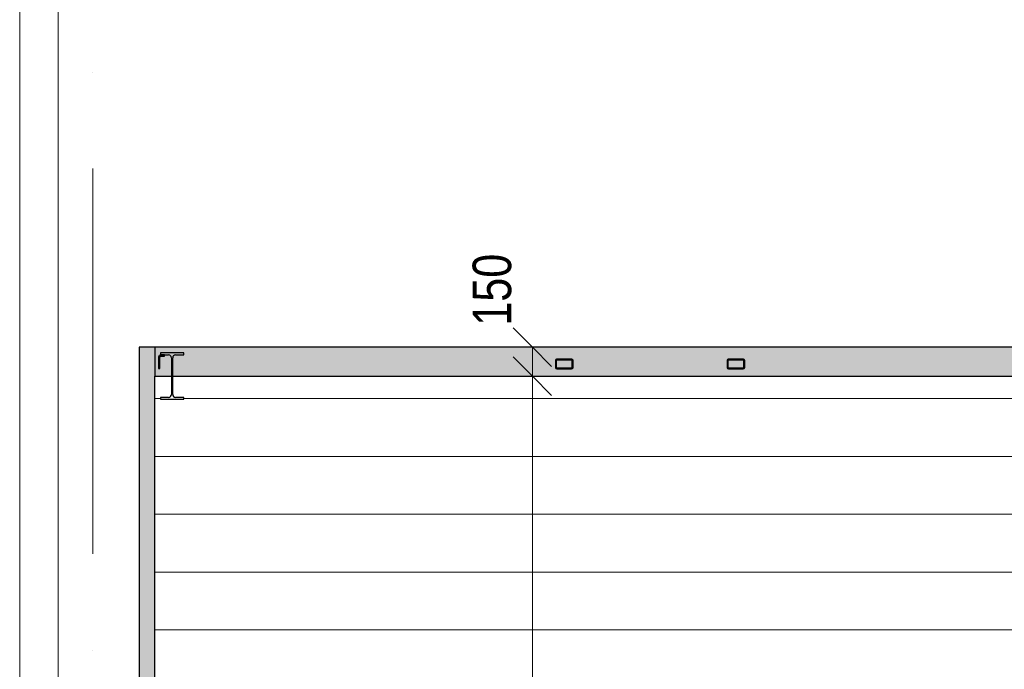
# Model space of a CAD drawing. Header units: millimetres. Extents: x 17762 to 172224, y -23587 to 40136.
# Tile 18 of 49: x 51027 to 56131, y 8279 to 11649. Entities that reach past the tile are written whole.
import ezdxf

# ---------------------------------------------------------------- set-up
doc = ezdxf.new("R2010")
doc.units = ezdxf.units.MM
doc.linetypes.add('Čerchovaná 20mm', pattern=[3000, 2000, -500, 0, -500])
for name, color, linetype, lineweight in [('CA_KOTY', 3, 'Continuous', 9), ('CA_KOTY-100', 3, 'Continuous', 9), ('CA_OSY', 5, 'Continuous', 9), ('CA_PODLAHA', 1, 'Continuous', 25), ('CA_POHHRA25', 7, 'Continuous', 13), ('CA_REZY', 1, 'Continuous', 25), ('CA_SRAFY', 9, 'Continuous', 25), ('CA_ZARIZPRED', 8, 'Continuous', 13)]:
    doc.layers.add(name, color=color, linetype=linetype, lineweight=lineweight)
doc.styles.add('Arial_1', font='arial.ttf', dxfattribs={"width": 0.8, "height": 200})
doc.dimstyles.new('HP_Přímá_-_2_mm_Ariel_1-100', dxfattribs={"dimscale": 304.8, "dimtxt": 204.05188, "dimasz": 0.656168, "dimexe": 0.328084, "dimexo": 0.0625, "dimgap": 0.164042, "dimtad": 1, "dimdec": 0, "dimzin": 0, "dimdsep": 46, "dimtxsty": 'Arial_1', "dimblk1": 'OBLIQUE', "dimblk2": 'OBLIQUE', "dimsah": 1, "dimcen": 0.09, "dimazin": 0, "dimtfac": 1, "dimtdec": 4, "dimtix": 1, "dimtmove": 0, "dimatfit": 3, "dimfxl": 0.984252, "dimfxlon": 1, "dimtvp": 1, "dimtolj": 1, "dimtzin": 0, "dimarcsym": 2})
doc.dimstyles.new('HP_Přímá_-_2_mm_Ariel_1-100_2', dxfattribs={"dimscale": 304.8, "dimtxt": 204.05188, "dimasz": 0.656168, "dimexe": 0.328084, "dimexo": 0.0625, "dimgap": 0.164042, "dimtad": 1, "dimdec": 0, "dimzin": 0, "dimdsep": 46, "dimtxsty": 'Arial_1', "dimblk1": 'OBLIQUE', "dimblk2": 'OBLIQUE', "dimsah": 1, "dimcen": 0.09, "dimazin": 0, "dimtfac": 1, "dimtdec": 4, "dimtix": 1, "dimtmove": 2, "dimatfit": 3, "dimfxl": 0.984252, "dimfxlon": 1, "dimtvp": 1, "dimtolj": 1, "dimtzin": 0, "dimarcsym": 2})

# ---------------------------------------------------------------- blocks, each defined once
blk = doc.blocks.new('ocelová kce final - 11542_003_OK-HALA_TaO-2_ET_AciS_2025-05-29_upr_dwg-2597525-ŘEZ 2 _ vestavek V2')
at = {"layer": 'CA_REZY'}
for p, q in [((42240, 9920), (42120, 9920)), ((42120, 9920), (42120, 9910.2)), ((42120, 9910.2), (42161.9, 9910.2)), ((42140, 9910.2), (42122, 9910.2)), ((42122, 9904.2), (42140, 9904.2)), ((42140, 9904.2), (42140, 9910.2)), ((42198.1, 9910.2), (42240, 9910.2)), ((42240, 9910.2), (42240, 9920)), ((42110, 9898.2), (42110, 9840.2)), ((42116, 9840.2), (42116, 9898.2)), ((42176.9, 9895.2), (42176.9, 9704.8)), ((42183.1, 9704.8), (42183.1, 9895.2)), ((44167, 9882), (44167, 9844)), ((44172.5, 9844), (44172.5, 9882)), ((44247.3, 9888), (44177.9, 9888)), ((44177.9, 9885), (44247.3, 9885)), ((44252.8, 9882), (44252.8, 9844)), ((44258.3, 9844), (44258.3, 9882)), ((45056.7, 9882), (45056.7, 9844)), ((45062.2, 9844), (45062.2, 9882)), ((45137.1, 9888), (45067.7, 9888)), ((45067.7, 9885), (45137.1, 9885)), ((45142.5, 9882), (45142.5, 9844)), ((45148, 9844), (45148, 9882)), ((42110, 9840.2), (42116, 9840.2)), ((44247.3, 9841), (44177.9, 9841)), ((44177.9, 9838), (44247.3, 9838)), ((45137.1, 9841), (45067.7, 9841)), ((45067.7, 9838), (45137.1, 9838)), ((42161.9, 9689.8), (42120, 9689.8)), ((42120, 9689.8), (42120, 9680)), ((42120, 9680), (42240, 9680)), ((42240, 9689.8), (42198.1, 9689.8)), ((42240, 9680), (42240, 9689.8))]:
    blk.add_line(p, q, dxfattribs=at)
at = {"layer": 'CA_REZY', "flags": 128}
for points in [[(44177.9, 9888), (44176, 9887.9), (44174.2, 9887.6), (44172.5, 9887.2), (44170.9, 9886.6), (44169.5, 9885.9), (44168.4, 9885), (44167.6, 9884.1), (44167.1, 9883), (44167, 9882)], [(44172.5, 9882), (44172.5, 9882.5), (44172.8, 9883), (44173.2, 9883.5), (44173.7, 9883.9), (44174.4, 9884.3), (44175.2, 9884.6), (44176.1, 9884.8), (44177, 9885), (44177.9, 9885)], [(44258.3, 9882), (44258.1, 9883), (44257.6, 9884.1), (44256.8, 9885), (44255.7, 9885.9), (44254.4, 9886.6), (44252.8, 9887.2), (44251.1, 9887.6), (44249.2, 9887.9), (44247.3, 9888)], [(44247.3, 9885), (44248.3, 9885), (44249.2, 9884.8), (44250.1, 9884.6), (44250.9, 9884.3), (44251.5, 9883.9), (44252.1, 9883.5), (44252.5, 9883), (44252.7, 9882.5), (44252.8, 9882)], [(45067.7, 9888), (45065.8, 9887.9), (45063.9, 9887.6), (45062.2, 9887.2), (45060.6, 9886.6), (45059.3, 9885.9), (45058.2, 9885), (45057.4, 9884.1), (45056.9, 9883), (45056.7, 9882)], [(45062.2, 9882), (45062.3, 9882.5), (45062.5, 9883), (45062.9, 9883.5), (45063.5, 9883.9), (45064.1, 9884.3), (45064.9, 9884.6), (45065.8, 9884.8), (45066.7, 9885), (45067.7, 9885)], [(45148, 9882), (45147.9, 9883), (45147.4, 9884.1), (45146.6, 9885), (45145.5, 9885.9), (45144.1, 9886.6), (45142.5, 9887.2), (45140.8, 9887.6), (45139, 9887.9), (45137.1, 9888)], [(45137.1, 9885), (45138, 9885), (45138.9, 9884.8), (45139.8, 9884.6), (45140.6, 9884.3), (45141.3, 9883.9), (45141.8, 9883.5), (45142.2, 9883), (45142.5, 9882.5), (45142.5, 9882)], [(44167, 9844), (44167.1, 9843), (44167.6, 9841.9), (44168.4, 9841), (44169.5, 9840.1), (44170.9, 9839.4), (44172.5, 9838.8), (44174.2, 9838.4), (44176, 9838.1), (44177.9, 9838)], [(44177.9, 9841), (44177, 9841), (44176.1, 9841.2), (44175.2, 9841.4), (44174.4, 9841.7), (44173.7, 9842.1), (44173.2, 9842.5), (44172.8, 9843), (44172.5, 9843.5), (44172.5, 9844)], [(44252.8, 9844), (44252.7, 9843.5), (44252.5, 9843), (44252.1, 9842.5), (44251.5, 9842.1), (44250.9, 9841.7), (44250.1, 9841.4), (44249.2, 9841.2), (44248.3, 9841), (44247.3, 9841)], [(44247.3, 9838), (44249.2, 9838.1), (44251.1, 9838.4), (44252.8, 9838.8), (44254.4, 9839.4), (44255.7, 9840.1), (44256.8, 9841), (44257.6, 9841.9), (44258.1, 9843), (44258.3, 9844)], [(45056.7, 9844), (45056.9, 9843), (45057.4, 9841.9), (45058.2, 9841), (45059.3, 9840.1), (45060.6, 9839.4), (45062.2, 9838.8), (45063.9, 9838.4), (45065.8, 9838.1), (45067.7, 9838)], [(45067.7, 9841), (45066.7, 9841), (45065.8, 9841.2), (45064.9, 9841.4), (45064.1, 9841.7), (45063.5, 9842.1), (45062.9, 9842.5), (45062.5, 9843), (45062.3, 9843.5), (45062.2, 9844)], [(45142.5, 9844), (45142.5, 9843.5), (45142.2, 9843), (45141.8, 9842.5), (45141.3, 9842.1), (45140.6, 9841.7), (45139.8, 9841.4), (45138.9, 9841.2), (45138, 9841), (45137.1, 9841)], [(45137.1, 9838), (45139, 9838.1), (45140.8, 9838.4), (45142.5, 9838.8), (45144.1, 9839.4), (45145.5, 9840.1), (45146.6, 9841), (45147.4, 9841.9), (45147.9, 9843), (45148, 9844)]]:
    blk.add_lwpolyline(points, dxfattribs=at)
at = {"layer": 'CA_REZY'}
for centre, radius, start, end in [((42122, 9898.2), 12, 90, 180), ((42122, 9898.2), 6, 90, 180), ((42161.9, 9895.2), 15, 0, 90), ((42198.1, 9895.2), 15, 90, 180), ((42161.9, 9704.8), 15, 270, 0), ((42198.1, 9704.8), 15, 180, 270)]:
    blk.add_arc(centre, radius, start, end, dxfattribs=at)
blk = doc.blocks.new('ocelová kce final - ocelová kce final-2597615-ŘEZ 2 _ vestavek V2')
blk.add_blockref('ocelová kce final - 11542_003_OK-HALA_TaO-2_ET_AciS_2025-05-29_upr_dwg-2597525-ŘEZ 2 _ vestavek V2', (0, 0))
blk = doc.blocks.new('DIMBLOCK6-ŘEZ 2 _ vestavek V2')
at = {"layer": 'CA_KOTY-100'}
for p, q in [((53684.5, 9950), (53584.5, 10050)), ((53684.5, 9950), (53584.5, 9950)), ((53684.5, 9950), (53684.5, 9800)), ((53684.5, 9950), (53784.5, 9850)), ((53684.5, 9950), (53984.5, 9950)), ((53684.5, 9800), (53584.5, 9900)), ((53684.5, 9800), (53584.5, 9800)), ((53684.5, 9800), (53784.5, 9700)), ((53684.5, 9800), (53984.5, 9800))]:
    blk.add_line(p, q, dxfattribs=at)
at = {"layer": 'CA_KOTY-100', "color": 0, "insert": (53374.8, 10061.6), "char_height": 200, "width": 440.752, "attachment_point": 1, "rotation": 90, "line_spacing_factor": 0.941778, "style": 'Arial_1'}
blk.add_mtext('150', dxfattribs=at)
blk = doc.blocks.new('_Oblique')
at = {"color": 0, "linetype": 'ByBlock', "lineweight": -2}
blk.add_line((-0.5, -0.5), (0.5, 0.5), dxfattribs=at)
blk = doc.blocks.new('DIMBLOCK7-ŘEZ 2 _ vestavek V2')
at = {"layer": 'CA_KOTY-100'}
for p, q in [((53684.5, 9800), (53584.5, 9900)), ((53684.5, 9800), (53584.5, 9800)), ((53684.5, 9800), (53684.5, 6160)), ((53684.5, 9800), (53784.5, 9700)), ((53684.5, 9800), (53984.5, 9800)), ((53684.5, 6160), (53584.5, 6260)), ((53684.5, 6160), (53584.5, 6160)), ((53684.5, 6160), (53784.5, 6060)), ((53684.5, 6160), (53984.5, 6160))]:
    blk.add_line(p, q, dxfattribs=at)
at = {"layer": 'CA_KOTY-100', "color": 0, "insert": (53374.8, 7735.1), "char_height": 200, "width": 587.669, "attachment_point": 1, "rotation": 90, "line_spacing_factor": 0.941778, "style": 'Arial_1'}
blk.add_mtext('3640', dxfattribs=at)

msp = doc.modelspace()

# ---------------------------------------------------------------- hatches: boundary and pattern name
at = {"layer": 'CA_POHHRA25', "lineweight": 9}
h = msp.add_hatch(dxfattribs=at)
h.set_pattern_fill('FP_12', color=256, style=0, pattern_type=2)
h.set_pattern_definition([(0, (59622.06, 5783.53), (0, 300), [])])
h.paths.add_polyline_path([(51827.1, 6220), (61707.1, 6220), (61707.1, 8240), (61807.1, 8240), (61807.1, 9950), (51727.1, 9950), (51727.1, 8210), (51827.1, 8210), (51827.1, 6686)])
h.paths.add_polyline_path([(61782.1, 8310), (61730.1, 8310), (61724.4, 8312.3), (61722.1, 8318), (61722.1, 8382), (61724.4, 8387.7), (61730.1, 8390), (61794.1, 8390), (61799.7, 8387.7), (61802.1, 8382), (61802.1, 8318), (61799.7, 8312.3), (61794.1, 8310)])
h.paths.add_polyline_path([(61794.1, 8314), (61796.9, 8315.2), (61798.1, 8318), (61798.1, 8382), (61796.9, 8384.8), (61794.1, 8386), (61730.1, 8386), (61727.2, 8384.8), (61726.1, 8382), (61726.1, 8318), (61727.2, 8315.2), (61730.1, 8314), (61782.1, 8314)])
h.paths.add_polyline_path([(56832.1, 9120), (56712.1, 9120), (56712.1, 9128), (56757.6, 9128), (56766.1, 9131.5), (56769.6, 9140), (56769.6, 9214), (56766.1, 9222.5), (56757.6, 9226), (56712.1, 9226), (56712.1, 9234), (56744.3, 9234), (56742.2, 9239.8), (56742.1, 9248.6), (56743.1, 9290.5), (56747.1, 9295.2), (56751, 9296.6), (56752.1, 9296.8), (56796.4, 9295.7), (56799.9, 9292.6), (56802, 9286.9), (56802.1, 9285.6), (56801.1, 9236.1), (56801.1, 9234), (56832.1, 9234), (56832.1, 9226), (56786.6, 9226), (56778.1, 9222.5), (56774.6, 9214), (56774.6, 9140), (56778.1, 9131.5), (56786.6, 9128), (56832.1, 9128)])
h.paths.add_polyline_path([(56799.8, 9234), (56795.2, 9236.7), (56797, 9239.8), (56797.1, 9248.6), (56796, 9289.1), (56793.2, 9291.1), (56792.1, 9291.2), (56749.9, 9290.7), (56747.6, 9288.1), (56747.1, 9285.6), (56748.2, 9237.6), (56749, 9235.7), (56749.9, 9235.1), (56757.6, 9235.5), (56797.1, 9234.5)])
h.paths.add_polyline_path([(61672.1, 9680), (61672.1, 9689.8), (61714, 9689.8), (61724.6, 9694.2), (61729, 9704.8), (61729, 9895.2), (61724.6, 9905.8), (61714, 9910.2), (61672.1, 9910.2), (61672.1, 9920), (61792.1, 9920), (61792.1, 9910.2), (61792.1, 9909.4), (61798.6, 9906.7), (61802.1, 9895.2), (61802.1, 9840.2), (61796.1, 9840.2), (61796.1, 9898.2), (61794.3, 9902.4), (61790.1, 9904.2), (61772.1, 9904.2), (61772.1, 9910.2), (61750.2, 9910.2), (61739.6, 9905.8), (61735.2, 9895.2), (61735.2, 9704.8), (61739.6, 9694.2), (61750.2, 9689.8), (61792.1, 9689.8), (61792.1, 9680), (61714, 9680)])
h.paths.add_polyline_path([(51757.1, 9680), (51757.1, 9689.8), (51799, 9689.8), (51809.6, 9694.2), (51814, 9704.8), (51814, 9895.2), (51809.6, 9905.8), (51799, 9910.2), (51777.1, 9910.2), (51777.1, 9904.2), (51757.1, 9903.4), (51754.8, 9902.4), (51753.1, 9895.2), (51753.1, 9840.2), (51747.1, 9840.2), (51747.1, 9898.2), (51750.6, 9906.7), (51757.1, 9910.2), (51757.1, 9920), (51877.1, 9920), (51877.1, 9910.2), (51835.2, 9910.2), (51824.6, 9905.8), (51820.2, 9895.2), (51820.2, 9704.8), (51824.6, 9694.2), (51835.2, 9689.8), (51877.1, 9689.8), (51877.1, 9680), (51799, 9680)])
h.paths.add_polyline_path([(56712.1, 9806), (56712.1, 9814), (56757.6, 9814), (56766.1, 9817.5), (56769.6, 9826), (56769.6, 9900), (56766.1, 9908.5), (56757.6, 9912), (56712.1, 9912), (56712.1, 9920), (56832.1, 9920), (56832.1, 9912), (56786.6, 9912), (56778.1, 9908.5), (56774.6, 9900), (56774.6, 9826), (56778.1, 9817.5), (56786.6, 9814), (56832.1, 9814), (56832.1, 9806), (56757.6, 9806)])
h.paths.add_polyline_path([(53811.3, 9838.4), (53809.9, 9839.3), (53811.4, 9841)])
h.paths.add_polyline_path([(53813.1, 9838.1), (53811.5, 9838.7), (53813.1, 9841)])
h.paths.add_polyline_path([(53815, 9838), (53813.1, 9838.2), (53814.1, 9841)])
h.paths.add_polyline_path([(53884.4, 9838), (53815, 9838), (53815, 9841), (53884.4, 9841)])
h.paths.add_polyline_path([(53884.4, 9838), (53885.4, 9841), (53886.3, 9838.1)])
h.paths.add_polyline_path([(54701, 9838.4), (54699.6, 9839.3), (54701.2, 9841)])
h.paths.add_polyline_path([(54702.8, 9838.1), (54701.2, 9838.7), (54702.9, 9841)])
h.paths.add_polyline_path([(54704.7, 9838), (54702.9, 9838.2), (54703.8, 9841)])
h.paths.add_polyline_path([(54774.1, 9838), (54704.7, 9838), (54704.7, 9841), (54774.1, 9841)])
h.paths.add_polyline_path([(54774.1, 9838), (54775.1, 9841), (54776, 9838.1)])
h.paths.add_polyline_path([(54776, 9838.1), (54776.1, 9841), (54777.7, 9838.3)])
h.paths.add_polyline_path([(53886.3, 9838.1), (53886.4, 9841), (53887.9, 9838.3)])
h.paths.add_polyline_path([(54777.9, 9838.4), (54778.3, 9840.7), (54779.3, 9838.7), (54778.3, 9838.5)])
h.paths.add_polyline_path([(53888.2, 9838.4), (53888.6, 9840.7), (53889.6, 9838.7), (53888.6, 9838.5)])
h.paths.add_polyline_path([(54699.3, 9838.8), (54698.5, 9840.1), (54699.6, 9839.6), (54699.3, 9839)])
h.paths.add_polyline_path([(54779.6, 9838.8), (54779.6, 9840.9), (54781.2, 9839.4)])
h.paths.add_polyline_path([(53809.5, 9838.8), (53808.8, 9840.1), (53809.9, 9839.6), (53809.6, 9839)])
h.paths.add_polyline_path([(53889.9, 9838.8), (53889.9, 9840.9), (53891.5, 9839.4)])
h.paths.add_polyline_path([(54702.8, 9887.9), (54704.7, 9888), (54703.8, 9885), (54702.9, 9887.8)])
h.paths.add_polyline_path([(54701, 9887.6), (54702.8, 9887.9), (54702.7, 9885), (54701.2, 9887.3)])
h.paths.add_polyline_path([(54699.3, 9887.2), (54701, 9887.6), (54700.5, 9885.3), (54699.3, 9887.1)])
h.paths.add_polyline_path([(54697.7, 9886.6), (54699.6, 9886.4), (54699.3, 9885.1), (54698.5, 9885.9)])
h.paths.add_polyline_path([(54696.3, 9885.9), (54698.1, 9885.9), (54697.3, 9885)])
h.paths.add_polyline_path([(54694.4, 9884.1), (54696.3, 9885.9), (54697.7, 9883), (54695.2, 9883.8)])
h.paths.add_polyline_path([(54694.4, 9841.9), (54693.8, 9844), (54694.4, 9884.1), (54699.3, 9882), (54699.3, 9844), (54695.2, 9842.3)])
h.paths.add_polyline_path([(54696.3, 9840.1), (54695.2, 9842.2), (54698, 9841.9), (54697.1, 9841)])
h.paths.add_polyline_path([(54697.7, 9839.4), (54696.3, 9840.1), (54698.1, 9840.1)])
h.paths.add_polyline_path([(54781.2, 9839.4), (54781.6, 9841), (54782.5, 9840.1)])
h.paths.add_polyline_path([(53891.5, 9839.4), (53891.8, 9841), (53892.8, 9840.1)])
h.paths.add_polyline_path([(53813.1, 9887.9), (53815, 9888), (53814, 9885), (53813.1, 9887.8)])
h.paths.add_polyline_path([(53811.3, 9887.6), (53813.1, 9887.9), (53813, 9885), (53811.5, 9887.3)])
h.paths.add_polyline_path([(53809.5, 9887.2), (53811.3, 9887.6), (53810.8, 9885.3), (53809.6, 9887.1)])
h.paths.add_polyline_path([(53808, 9886.6), (53809.9, 9886.4), (53809.5, 9885.1), (53808.8, 9885.9)])
h.paths.add_polyline_path([(53806.6, 9885.9), (53808.4, 9885.9), (53807.6, 9885)])
h.paths.add_polyline_path([(53804.7, 9884.1), (53806.6, 9885.9), (53807.9, 9883), (53805.5, 9883.8)])
h.paths.add_polyline_path([(53804.7, 9841.9), (53804.1, 9844), (53804.7, 9884.1), (53809.5, 9882), (53809.5, 9844), (53805.5, 9842.3)])
h.paths.add_polyline_path([(53806.6, 9840.1), (53805.5, 9842.2), (53808.2, 9841.9), (53807.4, 9841)])
h.paths.add_polyline_path([(53808, 9839.4), (53806.6, 9840.1), (53808.4, 9840.1)])
h.paths.add_polyline_path([(54782.5, 9840.1), (54781.2, 9843), (54783.6, 9841)])
h.paths.add_polyline_path([(53892.8, 9840.1), (53891.5, 9843), (53893.9, 9841)])
h.paths.add_polyline_path([(53894.7, 9841.9), (53889.9, 9844), (53889.9, 9882), (53895.2, 9883), (53895.4, 9882), (53895.2, 9843)])
h.paths.add_polyline_path([(54784.4, 9841.9), (54779.6, 9844), (54779.6, 9882), (54784.9, 9883), (54785.1, 9882), (54784.9, 9843)])
h.paths.add_polyline_path([(54782.5, 9885.9), (54780.8, 9885.9), (54781.2, 9886.6)])
h.paths.add_polyline_path([(54779.5, 9882.5), (54782.5, 9885.9), (54783.6, 9883.8), (54779.6, 9882.5)])
h.paths.add_polyline_path([(53892.8, 9885.9), (53891.1, 9885.9), (53891.5, 9886.6)])
h.paths.add_polyline_path([(53889.8, 9882.5), (53892.8, 9885.9), (53893.9, 9883.8), (53889.9, 9882.5)])
h.paths.add_polyline_path([(53889.9, 9887.2), (53888, 9885), (53888.6, 9887.5), (53889.8, 9887.2)])
h.paths.add_polyline_path([(53888.6, 9883.9), (53889.9, 9887.2), (53890.7, 9885.9), (53889, 9884.3)])
h.paths.add_polyline_path([(54779.6, 9887.2), (54777.7, 9885), (54778.3, 9887.5), (54779.5, 9887.2)])
h.paths.add_polyline_path([(54778.3, 9883.9), (54779.6, 9887.2), (54780.4, 9885.9), (54778.7, 9884.3)])
h.paths.add_polyline_path([(53886.3, 9884.8), (53886.3, 9887.9), (53887.9, 9887.3), (53886.3, 9884.9)])
h.paths.add_polyline_path([(54776, 9884.8), (54776, 9887.9), (54777.7, 9887.3), (54776, 9884.9)])
h.paths.add_polyline_path([(54774.1, 9888), (54774.1, 9885), (54704.7, 9885), (54704.7, 9888)])
h.paths.add_polyline_path([(54775.1, 9885), (54774.1, 9888), (54776, 9887.8), (54775.1, 9885)])
h.paths.add_polyline_path([(53884.4, 9888), (53884.4, 9885), (53815, 9885), (53815, 9888)])
h.paths.add_polyline_path([(53885.4, 9885), (53884.4, 9888), (53886.3, 9887.8), (53885.4, 9885)])
at = {"layer": 'CA_SRAFY', "lineweight": 9}
h = msp.add_hatch(dxfattribs=at)
h.set_pattern_fill('FP_15', color=256, angle=-108.43, style=0, pattern_type=2)
h.set_pattern_definition([(251.57, (51721.997, 8060.08), (0.00319, -40.64254), [6.096, -283.058, 32.106, 0]), (108.43, (51721.997, 8049.92), (-0.00319, -40.64254), [6.096, -283.058, 31.648, 0]), (198.43, (51721.997, 8060.08), (101.60858, 20.31297), [96.368, -224.892]), (161.57, (51721.997, 8049.92), (-101.60858, 20.31297), [96.368, -224.892])])
h.paths.add_polyline_path([(51647.1, 6160), (51727.1, 6160), (51727.1, 9950), (51647.1, 9950), (51647.1, 6173.5)])
h = msp.add_hatch(dxfattribs=at)
h.set_pattern_fill('FP_17', color=256, angle=-203.578, style=0, pattern_type=2)
h.set_pattern_definition([(246.422, (56694.06, 9938.96), (-0.0002, -220.727), [38.113, -20.106, 100.311, -20.106, -62.196]), (246.422, (56694.06, 9938.96), (-0.0002, -220.727), [-178.636, 38.113, -24.083]), (293.578, (56751.86, 9938.96), (96.3319, 0.0005), [38.113, -20.106, 100.311, -20.106, -62.196]), (293.578, (56751.86, 9938.96), (96.3319, 0.0005), [-178.636, 38.113, -24.083]), (180, (56751.86, 9938.96), (-5e-13, -220.726), [57.799, -38.532]), (180, (56703.69, 9740.3), (-5e-13, -220.726), [57.799, -38.532]), (270, (56767.1, 9904.03), (96.334, -3e-13), [18.426, -202.3]), (270, (56718.93, 9793.67), (96.334, -3e-13), [18.426, -202.3]), (270, (56678.81, 9904.03), (96.334, -3e-13), [18.426, -202.3]), (270, (56630.64, 9793.67), (96.334, -3e-13), [18.426, -202.3])])
h.paths.add_polyline_path([(57876, 9800), (61807.1, 9800), (61807.1, 9950), (51727.1, 9950), (51727.1, 9800), (56472.3, 9800)])

# ---------------------------------------------------------------- linework, layer by layer
at = {"layer": 'CA_OSY', "linetype": 'Čerchovaná 20mm'}
msp.add_line((51407.1, -6123.3), (51407.1, 15394.6), dxfattribs=at)
at = {"layer": 'CA_PODLAHA'}
for p, q in [((61807.1, 9950), (51727.1, 9950)), ((51727.1, 9950), (51727.1, 9800)), ((51727.1, 9800), (61807.1, 9800))]:
    msp.add_line(p, q, dxfattribs=at)
at = {"layer": 'CA_POHHRA25'}
for p, q in [((51027.1, 12836.3), (51027.1, 4750)), ((51227.1, 4750), (51227.1, 12836.3))]:
    msp.add_line(p, q, dxfattribs=at)
at = {"layer": 'CA_REZY'}
for p, q in [((51727.1, 9950), (51647.1, 9950)), ((51647.1, 9950), (51647.1, 4000)), ((51727.1, 4000), (51727.1, 9800))]:
    msp.add_line(p, q, dxfattribs=at)

# ---------------------------------------------------------------- block references
at = {"layer": 'CA_ZARIZPRED'}
msp.add_blockref('ocelová kce final - ocelová kce final-2597615-ŘEZ 2 _ vestavek V2', (9637.1, 0), dxfattribs=at)

# ---------------------------------------------------------------- dimensions: what is measured, and where the dimension line sits
at = {"layer": 'CA_KOTY'}
dim = msp.add_linear_dim(base=(53684.5, 9800), p1=(53984.5, 9950), p2=(53984.5, 9800), angle=90, dimstyle='HP_Přímá_-_2_mm_Ariel_1-100_2', override={"dimpost": '<>', "dimfxl": 150}, dxfattribs=at)
dim.commit()
dim.dimension.update_dxf_attribs({"geometry": 'DIMBLOCK6-ŘEZ 2 _ vestavek V2', "text_midpoint": (53508.1, 10282), "dimtype": 160, "text_rotation": 90})
dim = msp.add_linear_dim(base=(53684.5, 6160), p1=(53984.5, 9800), p2=(53984.5, 6160), angle=90, dimstyle='HP_Přímá_-_2_mm_Ariel_1-100', override={"dimpost": '<>', "dimfxl": 3640}, dxfattribs=at)
dim.commit()
dim.dimension.update_dxf_attribs({"geometry": 'DIMBLOCK7-ŘEZ 2 _ vestavek V2', "text_midpoint": (53532.3, 7980)})

doc.saveas('drawing.dxf')
